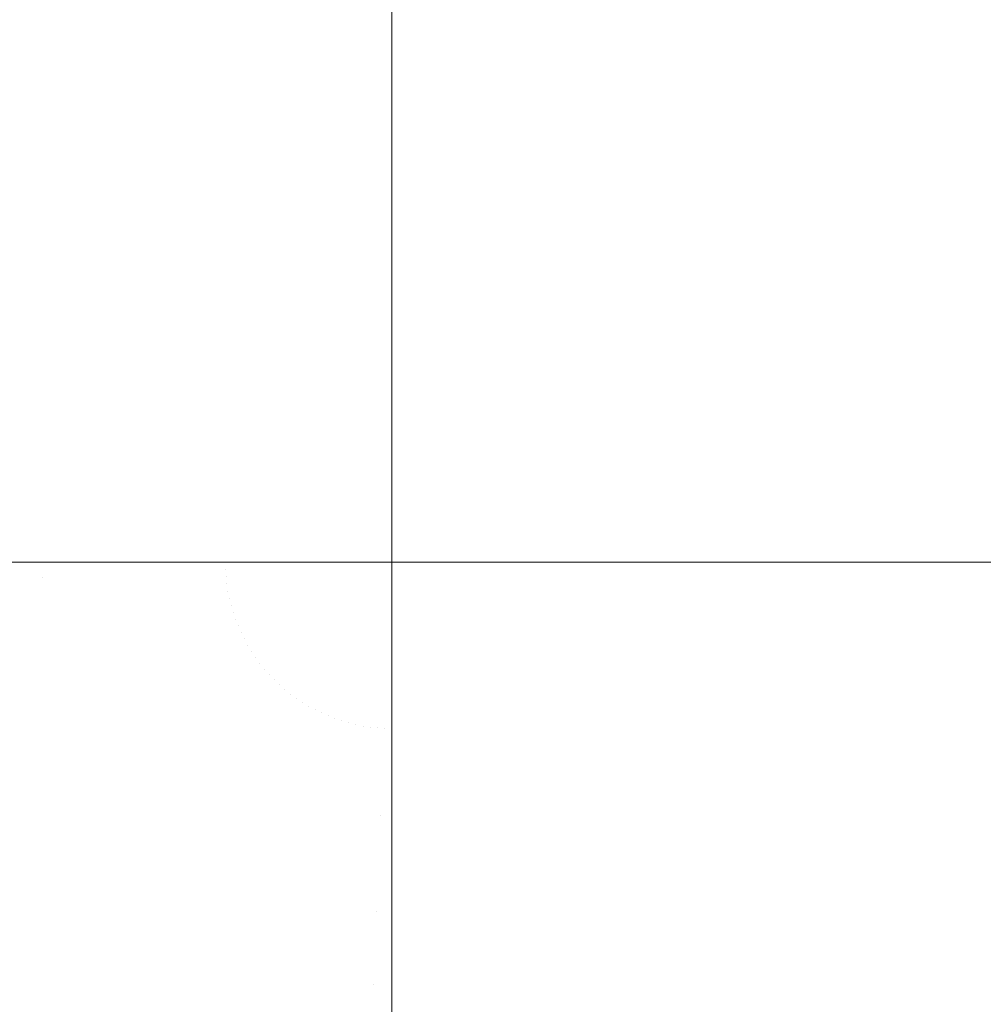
# Model space of a CAD drawing. Header units: centimetres. Extents: x -25.9 to 27.4, y -25.9 to -24.1.
# Tile 15 of 200: x -25.8373 to -25.8147, y -25.7704 to -25.7472. Entities that reach past the tile are written whole.
import ezdxf

# ---------------------------------------------------------------- set-up
doc = ezdxf.new("R2010")
doc.units = ezdxf.units.CM
doc.header["$LTSCALE"] = 2.54
doc.layers.add('Lucido design-1', color=7, linetype='Continuous')

# ---------------------------------------------------------------- blocks, each defined once
blk = doc.blocks.new('Gruppo-4-1')
at = {"color": 7, "linetype": 'Continuous', "lineweight": 9}
for points, invisible_edges in [([(-25.838507, -25.76, 707.621204), (-25.838507, -24.16, 707.621204), (-25.834522, -24.16, 707.620886), (-25.834522, -25.76, 707.620886)], 5), ([(-25.836781, -24.16, 708.42037), (-25.838504, -24.16, 708.42019), (-25.838504, -25.76, 708.42019), (-25.836781, -25.76, 708.42037)], 10), ([(-25.836781, -25.76, 708.42037), (-25.834521, -25.76, 708.420508), (-25.834521, -24.16, 708.420508), (-25.836781, -24.16, 708.42037)], 10), ([(-25.834522, -25.76, 707.620886), (-25.834522, -24.16, 707.620886), (-25.830534, -24.16, 707.620728), (-25.830534, -25.76, 707.620728)], 5), ([(-25.832477, -24.16, 708.420632), (-25.834521, -24.16, 708.420508), (-25.834521, -25.76, 708.420508), (-25.832477, -25.76, 708.420632)], 10), ([(-25.832477, -25.76, 708.420632), (-25.830533, -25.76, 708.42067), (-25.830533, -24.16, 708.42067), (-25.832477, -24.16, 708.420632)], 10), ([(-25.830534, -25.76, 707.620728), (-25.830534, -24.16, 707.620728), (-25.828561, -24.16, 707.620708), (-25.828561, -25.76, 707.620708)], 1), ([(-25.830533, -24.16, 708.42067), (-25.830533, -25.76, 708.42067), (-25.828561, -25.76, 708.420708), (-25.828561, -24.16, 708.420708)], 1), ([(-25.828561, -25.76, 707.620708), (-25.828561, -24.16, 707.620708), (-8.128561, -24.16, 707.620708), (-8.128561, -25.36, 707.620708)], 8), ([(-8.128561, -25.36, 707.620708), (-8.128291, -25.372732, 707.620708), (-25.828561, -25.76, 707.620708)], 10), ([(-25.828561, -25.76, 707.620708), (-8.128291, -25.372732, 707.620708), (-8.127481, -25.385442, 707.620708)], 9), ([(-8.127481, -25.385442, 707.620708), (-8.126132, -25.398105, 707.620708), (-25.828561, -25.76, 707.620708)], 10), ([(-25.828561, -25.76, 707.620708), (-8.126132, -25.398105, 707.620708), (-8.124246, -25.4107, 707.620708)], 9), ([(-8.124246, -25.4107, 707.620708), (-8.121828, -25.423204, 707.620708), (-25.828561, -25.76, 707.620708)], 10), ([(-25.828561, -25.76, 707.620708), (-8.121828, -25.423204, 707.620708), (-8.118881, -25.435593, 707.620708)], 9), ([(-8.118881, -25.435593, 707.620708), (-8.115411, -25.447847, 707.620708), (-25.828561, -25.76, 707.620708)], 10), ([(-25.828561, -25.76, 707.620708), (-8.115411, -25.447847, 707.620708), (-8.111425, -25.459942, 707.620708)], 9), ([(-25.828561, -25.76, 707.620708), (-8.111425, -25.459942, 707.620708), (-8.106928, -25.471857, 707.620708)], 9), ([(-8.106928, -25.471857, 707.620708), (-8.10193, -25.48357, 707.620708), (-25.828561, -25.76, 707.620708)], 10), ([(-25.828561, -25.76, 707.620708), (-8.10193, -25.48357, 707.620708), (-8.096439, -25.495061, 707.620708)], 9), ([(-8.096439, -25.495061, 707.620708), (-8.090466, -25.506308, 707.620708), (-25.828561, -25.76, 707.620708)], 10), ([(-25.828561, -25.76, 707.620708), (-8.090466, -25.506308, 707.620708), (-8.08402, -25.517292, 707.620708)], 9), ([(-8.08402, -25.517292, 707.620708), (-8.077114, -25.527992, 707.620708), (-25.828561, -25.76, 707.620708)], 10), ([(-8.077114, -25.527992, 707.620708), (-8.069761, -25.53839, 707.620708), (-25.828561, -25.76, 707.620708)], 10), ([(-25.828561, -25.76, 707.620708), (-8.069761, -25.53839, 707.620708), (-8.061972, -25.548466, 707.620708)], 9), ([(-25.828561, -25.76, 707.620708), (-8.061972, -25.548466, 707.620708), (-8.053763, -25.558202, 707.620708)], 9), ([(-8.053763, -25.558202, 707.620708), (-8.045148, -25.567582, 707.620708), (-25.828561, -25.76, 707.620708)], 10), ([(-25.828561, -25.76, 707.620708), (-8.045148, -25.567582, 707.620708), (-8.036143, -25.576587, 707.620708)], 9), ([(-8.036143, -25.576587, 707.620708), (-8.026764, -25.585202, 707.620708), (-25.828561, -25.76, 707.620708)], 10), ([(-25.828561, -25.76, 707.620708), (-8.026764, -25.585202, 707.620708), (-8.017027, -25.593411, 707.620708)], 9), ([(-8.017027, -25.593411, 707.620708), (-8.006951, -25.601199, 707.620708), (-25.828561, -25.76, 707.620708)], 10), ([(-25.828561, -25.76, 707.620708), (-8.006951, -25.601199, 707.620708), (-7.996554, -25.608553, 707.620708)], 9), ([(-7.996554, -25.608553, 707.620708), (-7.985854, -25.615459, 707.620708), (-25.828561, -25.76, 707.620708)], 10), ([(-25.828561, -25.76, 707.620708), (-7.985854, -25.615459, 707.620708), (-7.97487, -25.621904, 707.620708)], 9), ([(-7.97487, -25.621904, 707.620708), (-7.963623, -25.627878, 707.620708), (-25.828561, -25.76, 707.620708)], 10), ([(-7.963623, -25.627878, 707.620708), (-7.952132, -25.633369, 707.620708), (-25.828561, -25.76, 707.620708)], 10), ([(-25.828561, -25.76, 707.620708), (-7.952132, -25.633369, 707.620708), (-7.940418, -25.638367, 707.620708)], 9), ([(-7.940418, -25.638367, 707.620708), (-7.928503, -25.642863, 707.620708), (-25.828561, -25.76, 707.620708)], 10), ([(-25.828561, -25.76, 707.620708), (-7.928503, -25.642863, 707.620708), (-7.916408, -25.64685, 707.620708)], 9), ([(-7.916408, -25.64685, 707.620708), (-7.904155, -25.65032, 707.620708), (-25.828561, -25.76, 707.620708)], 10), ([(-25.828561, -25.76, 707.620708), (-7.904155, -25.65032, 707.620708), (-7.891765, -25.653267, 707.620708)], 9), ([(-7.891765, -25.653267, 707.620708), (-7.879262, -25.655685, 707.620708), (-25.828561, -25.76, 707.620708)], 10), ([(-25.828561, -25.76, 707.620708), (-7.879262, -25.655685, 707.620708), (-7.866667, -25.65757, 707.620708)], 9), ([(-7.866667, -25.65757, 707.620708), (-7.854003, -25.658919, 707.620708), (-25.828561, -25.76, 707.620708)], 10), ([(-7.854003, -25.658919, 707.620708), (-7.841294, -25.65973, 707.620708), (-25.828561, -25.76, 707.620708)], 10), ([(-25.828561, -25.76, 707.620708), (-7.841294, -25.65973, 707.620708), (-7.828561, -25.66, 707.620708)], 9), ([(-7.828561, -25.66, 707.620708), (9.271439, -25.66, 707.620708), (27.271439, -25.76, 707.620708), (-25.828561, -25.76, 707.620708)], 10), ([(-25.841059, -25.760546, 708.419923), (-25.836773, -25.760359, 708.42037), (-25.836781, -25.76, 708.42037), (-25.838504, -25.76, 708.42019)], 11), ([(-25.838497, -25.760434, 707.621204), (-25.838507, -25.76, 707.621204), (-25.834522, -25.76, 707.620886), (-25.834516, -25.76026, 707.620886)], 13), ([(-25.834521, -25.76, 708.420508), (-25.836781, -25.76, 708.42037), (-25.836773, -25.760359, 708.42037)], 10), ([(-25.836773, -25.760359, 708.42037), (-25.832473, -25.760171, 708.420632), (-25.832477, -25.76, 708.420632), (-25.834521, -25.76, 708.420508)], 11), ([(-25.834516, -25.76026, 707.620886), (-25.834522, -25.76, 707.620886), (-25.830534, -25.76, 707.620728), (-25.830532, -25.760086, 707.620728)], 13), ([(-25.834499, -25.760519, 707.620886), (-25.834516, -25.76026, 707.620886), (-25.830532, -25.760086, 707.620728), (-25.830526, -25.760172, 707.620728)], 15), ([(-25.830533, -25.76, 708.42067), (-25.832477, -25.76, 708.420632), (-25.832473, -25.760171, 708.420632)], 10), ([(-25.832473, -25.760171, 708.420632), (-25.828561, -25.76, 708.420708), (-25.830533, -25.76, 708.42067)], 9), ([(-25.828561, -25.76, 708.420708), (-25.832473, -25.760171, 708.420632), (-25.832462, -25.760341, 708.420632)], 11), ([(-25.828561, -25.76, 708.420708), (-25.832462, -25.760341, 708.420632), (-25.832444, -25.760511, 708.420632)], 11), ([(-25.828561, -25.76, 708.420708), (-25.832444, -25.760511, 708.420632), (-25.832418, -25.76068, 708.420632)], 11), ([(-25.828561, -25.76, 708.420708), (-25.832418, -25.76068, 708.420632), (-25.832384, -25.760848, 708.420632)], 11), ([(-25.828561, -25.76, 708.420708), (-25.832384, -25.760848, 708.420632), (-25.832344, -25.761013, 708.420632)], 11), ([(-25.828561, -25.76, 708.420708), (-25.832344, -25.761013, 708.420632), (-25.832296, -25.761177, 708.420632)], 11), ([(-25.828561, -25.76, 708.420708), (-25.832296, -25.761177, 708.420632), (-25.832241, -25.761339, 708.420632)], 11), ([(-25.828561, -25.76, 708.420708), (-25.832241, -25.761339, 708.420632), (-25.832179, -25.761499, 708.420632)], 11), ([(-25.828561, -25.76, 708.420708), (-25.832179, -25.761499, 708.420632), (-25.83211, -25.761655, 708.420632)], 11), ([(-25.828561, -25.76, 708.420708), (-25.83211, -25.761655, 708.420632), (-25.832035, -25.761808, 708.420632)], 11), ([(-25.828561, -25.76, 708.420708), (-25.832035, -25.761808, 708.420632), (-25.831953, -25.761958, 708.420632)], 11), ([(-25.828561, -25.76, 708.420708), (-25.831953, -25.761958, 708.420632), (-25.831864, -25.762104, 708.420632)], 11), ([(-25.828561, -25.76, 708.420708), (-25.831864, -25.762104, 708.420632), (-25.831769, -25.762246, 708.420632)], 11), ([(-25.828561, -25.76, 708.420708), (-25.831769, -25.762246, 708.420632), (-25.831668, -25.762384, 708.420632)], 11), ([(-25.828561, -25.76, 708.420708), (-25.831668, -25.762384, 708.420632), (-25.831561, -25.762517, 708.420632)], 11), ([(-25.828561, -25.76, 708.420708), (-25.831561, -25.762517, 708.420632), (-25.831448, -25.762645, 708.420632)], 11), ([(-25.828561, -25.76, 708.420708), (-25.831448, -25.762645, 708.420632), (-25.83133, -25.762769, 708.420632)], 11), ([(-25.828561, -25.76, 708.420708), (-25.83133, -25.762769, 708.420632), (-25.831207, -25.762887, 708.420632)], 11), ([(-25.828561, -25.76, 708.420708), (-25.831207, -25.762887, 708.420632), (-25.831078, -25.763, 708.420632)], 11), ([(-25.828561, -25.76, 708.420708), (-25.831078, -25.763, 708.420632), (-25.830945, -25.763107, 708.420632)], 11), ([(-25.828561, -25.76, 708.420708), (-25.830945, -25.763107, 708.420632), (-25.830807, -25.763208, 708.420632)], 11), ([(-25.828561, -25.76, 708.420708), (-25.830807, -25.763208, 708.420632), (-25.830665, -25.763303, 708.420632)], 11), ([(-25.828561, -25.76, 708.420708), (-25.830665, -25.763303, 708.420632), (-25.830519, -25.763391, 708.420632)], 11), ([(-25.830532, -25.760086, 707.620728), (-25.830534, -25.76, 707.620728), (-25.828561, -25.76, 707.620708)], 9), ([(-25.830526, -25.760172, 707.620728), (-25.830532, -25.760086, 707.620728), (-25.828561, -25.76, 707.620708)], 11), ([(-25.830517, -25.760257, 707.620728), (-25.830526, -25.760172, 707.620728), (-25.828561, -25.76, 707.620708)], 11), ([(-25.828561, -25.76, 708.420708), (-25.830519, -25.763391, 708.420632), (-25.83037, -25.763473, 708.420632)], 11), ([(-25.830504, -25.760342, 707.620728), (-25.830517, -25.760257, 707.620728), (-25.828561, -25.76, 707.620708)], 11), ([(-25.830487, -25.760427, 707.620728), (-25.830504, -25.760342, 707.620728), (-25.828561, -25.76, 707.620708)], 11), ([(-25.830466, -25.76051, 707.620728), (-25.830487, -25.760427, 707.620728), (-25.828561, -25.76, 707.620708)], 11), ([(-25.830442, -25.760593, 707.620728), (-25.830466, -25.76051, 707.620728), (-25.828561, -25.76, 707.620708)], 11), ([(-25.830415, -25.760674, 707.620728), (-25.830442, -25.760593, 707.620728), (-25.828561, -25.76, 707.620708)], 11), ([(-25.830383, -25.760755, 707.620728), (-25.830415, -25.760674, 707.620728), (-25.828561, -25.76, 707.620708)], 11), ([(-25.830349, -25.760833, 707.620728), (-25.830383, -25.760755, 707.620728), (-25.828561, -25.76, 707.620708)], 11), ([(-25.828561, -25.76, 708.420708), (-25.83037, -25.763473, 708.420632), (-25.830216, -25.763549, 708.420632)], 11), ([(-25.830311, -25.760911, 707.620728), (-25.830349, -25.760833, 707.620728), (-25.828561, -25.76, 707.620708)], 11), ([(-25.830269, -25.760986, 707.620728), (-25.830311, -25.760911, 707.620728), (-25.828561, -25.76, 707.620708)], 11), ([(-25.830225, -25.76106, 707.620728), (-25.830269, -25.760986, 707.620728), (-25.828561, -25.76, 707.620708)], 11), ([(-25.830177, -25.761131, 707.620728), (-25.830225, -25.76106, 707.620728), (-25.828561, -25.76, 707.620708)], 11), ([(-25.828561, -25.76, 708.420708), (-25.830216, -25.763549, 708.420632), (-25.83006, -25.763618, 708.420632)], 11), ([(-25.830126, -25.761201, 707.620728), (-25.830177, -25.761131, 707.620728), (-25.828561, -25.76, 707.620708)], 11), ([(-25.830072, -25.761268, 707.620728), (-25.830126, -25.761201, 707.620728), (-25.828561, -25.76, 707.620708)], 11), ([(-25.830015, -25.761332, 707.620728), (-25.830072, -25.761268, 707.620728), (-25.828561, -25.76, 707.620708)], 11), ([(-25.828561, -25.76, 708.420708), (-25.83006, -25.763618, 708.420632), (-25.829901, -25.76368, 708.420632)], 11), ([(-25.829956, -25.761394, 707.620728), (-25.830015, -25.761332, 707.620728), (-25.828561, -25.76, 707.620708)], 11), ([(-25.829894, -25.761454, 707.620728), (-25.829956, -25.761394, 707.620728), (-25.828561, -25.76, 707.620708)], 11), ([(-25.828561, -25.76, 708.420708), (-25.829901, -25.76368, 708.420632), (-25.829739, -25.763735, 708.420632)], 11), ([(-25.829829, -25.761511, 707.620728), (-25.829894, -25.761454, 707.620728), (-25.828561, -25.76, 707.620708)], 11), ([(-25.829762, -25.761565, 707.620728), (-25.829829, -25.761511, 707.620728), (-25.828561, -25.76, 707.620708)], 11), ([(-25.829693, -25.761615, 707.620728), (-25.829762, -25.761565, 707.620728), (-25.828561, -25.76, 707.620708)], 11), ([(-25.828561, -25.76, 708.420708), (-25.829739, -25.763735, 708.420632), (-25.829575, -25.763782, 708.420632)], 11), ([(-25.829621, -25.761663, 707.620728), (-25.829693, -25.761615, 707.620728), (-25.828561, -25.76, 707.620708)], 11), ([(-25.829547, -25.761708, 707.620728), (-25.829621, -25.761663, 707.620728), (-25.828561, -25.76, 707.620708)], 11), ([(-25.828561, -25.76, 708.420708), (-25.829575, -25.763782, 708.420632), (-25.829409, -25.763823, 708.420632)], 11), ([(-25.829472, -25.761749, 707.620728), (-25.829547, -25.761708, 707.620728), (-25.828561, -25.76, 707.620708)], 11), ([(-25.829395, -25.761787, 707.620728), (-25.829472, -25.761749, 707.620728), (-25.828561, -25.76, 707.620708)], 11), ([(-25.828561, -25.76, 708.420708), (-25.829409, -25.763823, 708.420632), (-25.829241, -25.763856, 708.420632)], 11), ([(-25.829316, -25.761822, 707.620728), (-25.829395, -25.761787, 707.620728), (-25.828561, -25.76, 707.620708)], 11), ([(-25.829236, -25.761853, 707.620728), (-25.829316, -25.761822, 707.620728), (-25.828561, -25.76, 707.620708)], 11), ([(-25.828561, -25.76, 708.420708), (-25.829241, -25.763856, 708.420632), (-25.829073, -25.763882, 708.420632)], 11), ([(-25.829154, -25.761881, 707.620728), (-25.829236, -25.761853, 707.620728), (-25.828561, -25.76, 707.620708)], 11), ([(-25.829072, -25.761905, 707.620728), (-25.829154, -25.761881, 707.620728), (-25.828561, -25.76, 707.620708)], 11), ([(-25.828561, -25.76, 708.420708), (-25.829073, -25.763882, 708.420632), (-25.828903, -25.763901, 708.420632)], 11), ([(-25.828988, -25.761925, 707.620728), (-25.829072, -25.761905, 707.620728), (-25.828561, -25.76, 707.620708)], 11), ([(-25.828904, -25.761942, 707.620728), (-25.828988, -25.761925, 707.620728), (-25.828561, -25.76, 707.620708)], 11), ([(-25.828819, -25.761955, 707.620728), (-25.828904, -25.761942, 707.620728), (-25.828561, -25.76, 707.620708)], 11), ([(-25.828561, -25.76, 708.420708), (-25.828903, -25.763901, 708.420632), (-25.828732, -25.763912, 708.420632)], 11), ([(-25.828733, -25.761965, 707.620728), (-25.828819, -25.761955, 707.620728), (-25.828561, -25.76, 707.620708)], 11), ([(-25.828647, -25.76197, 707.620728), (-25.828733, -25.761965, 707.620728), (-25.828561, -25.76, 707.620708)], 11), ([(-25.828561, -25.76, 708.420708), (-25.828732, -25.763912, 708.420632), (-25.828561, -25.763916, 708.420632)], 3), ([(-25.828561, -25.761972, 707.620728), (-25.828647, -25.76197, 707.620728), (-25.828561, -25.76, 707.620708)], 3), ([(27.271439, -25.763916, 708.420632), (27.271439, -25.76, 708.420708), (-25.828561, -25.76, 708.420708), (-25.828561, -25.763916, 708.420632)], 8), ([(-25.828561, -25.761972, 707.620728), (-25.828561, -25.76, 707.620708), (27.271439, -25.76, 707.620708), (27.271439, -25.761972, 707.620728)], 8), ([(-25.838469, -25.760867, 707.621204), (-25.838497, -25.760434, 707.621204), (-25.834516, -25.76026, 707.620886), (-25.834499, -25.760519, 707.620886)], 15), ([(-25.832462, -25.760341, 708.420632), (-25.832473, -25.760171, 708.420632), (-25.836773, -25.760359, 708.42037), (-25.83675, -25.760716, 708.42037)], 15), ([(-25.832444, -25.760511, 708.420632), (-25.832462, -25.760341, 708.420632), (-25.83675, -25.760716, 708.42037), (-25.836711, -25.761073, 708.42037)], 15), ([(-25.834471, -25.760778, 707.620886), (-25.834499, -25.760519, 707.620886), (-25.830526, -25.760172, 707.620728), (-25.830517, -25.760257, 707.620728)], 15), ([(-25.834431, -25.761035, 707.620886), (-25.834471, -25.760778, 707.620886), (-25.830517, -25.760257, 707.620728), (-25.830504, -25.760342, 707.620728)], 15), ([(-25.83675, -25.760716, 708.42037), (-25.836773, -25.760359, 708.42037), (-25.841059, -25.760546, 708.419923), (-25.841023, -25.76109, 708.419923)], 15), ([(-25.838421, -25.761298, 707.621204), (-25.838469, -25.760867, 707.621204), (-25.834499, -25.760519, 707.620886), (-25.834471, -25.760778, 707.620886)], 15), ([(-25.832418, -25.76068, 708.420632), (-25.832444, -25.760511, 708.420632), (-25.836711, -25.761073, 708.42037), (-25.836656, -25.761427, 708.42037)], 15), ([(-25.834381, -25.76129, 707.620886), (-25.834431, -25.761035, 707.620886), (-25.830504, -25.760342, 707.620728), (-25.830487, -25.760427, 707.620728)], 15), ([(-25.834319, -25.761543, 707.620886), (-25.834381, -25.76129, 707.620886), (-25.830487, -25.760427, 707.620728), (-25.830466, -25.76051, 707.620728)], 15), ([(-25.834246, -25.761792, 707.620886), (-25.834319, -25.761543, 707.620886), (-25.830466, -25.76051, 707.620728), (-25.830442, -25.760593, 707.620728)], 15), ([(-25.836711, -25.761073, 708.42037), (-25.83675, -25.760716, 708.42037), (-25.841023, -25.76109, 708.419923), (-25.840963, -25.761633, 708.419923)], 15), ([(-25.838355, -25.761727, 707.621204), (-25.838421, -25.761298, 707.621204), (-25.834471, -25.760778, 707.620886), (-25.834431, -25.761035, 707.620886)], 15), ([(-25.832384, -25.760848, 708.420632), (-25.832418, -25.76068, 708.420632), (-25.836656, -25.761427, 708.42037), (-25.836586, -25.761779, 708.42037)], 15), ([(-25.834162, -25.762039, 707.620886), (-25.834246, -25.761792, 707.620886), (-25.830442, -25.760593, 707.620728), (-25.830415, -25.760674, 707.620728)], 15), ([(-25.834068, -25.762281, 707.620886), (-25.834162, -25.762039, 707.620886), (-25.830415, -25.760674, 707.620728), (-25.830383, -25.760755, 707.620728)], 15), ([(-25.833963, -25.762519, 707.620886), (-25.834068, -25.762281, 707.620886), (-25.830383, -25.760755, 707.620728), (-25.830349, -25.760833, 707.620728)], 15), ([(-25.838271, -25.762153, 707.621204), (-25.838355, -25.761727, 707.621204), (-25.834431, -25.761035, 707.620886), (-25.834381, -25.76129, 707.620886)], 15), ([(-25.832344, -25.761013, 708.420632), (-25.832384, -25.760848, 708.420632), (-25.836586, -25.761779, 708.42037), (-25.836501, -25.762127, 708.42037)], 15), ([(-25.832296, -25.761177, 708.420632), (-25.832344, -25.761013, 708.420632), (-25.836501, -25.762127, 708.42037), (-25.8364, -25.762472, 708.42037)], 15), ([(-25.833848, -25.762752, 707.620886), (-25.833963, -25.762519, 707.620886), (-25.830349, -25.760833, 707.620728), (-25.830311, -25.760911, 707.620728)], 15), ([(-25.833723, -25.76298, 707.620886), (-25.833848, -25.762752, 707.620886), (-25.830311, -25.760911, 707.620728), (-25.830269, -25.760986, 707.620728)], 15), ([(-25.833588, -25.763203, 707.620886), (-25.833723, -25.76298, 707.620886), (-25.830269, -25.760986, 707.620728), (-25.830225, -25.76106, 707.620728)], 15), ([(-25.836656, -25.761427, 708.42037), (-25.836711, -25.761073, 708.42037), (-25.840963, -25.761633, 708.419923), (-25.84088, -25.762172, 708.419923)], 15), ([(-25.832241, -25.761339, 708.420632), (-25.832296, -25.761177, 708.420632), (-25.8364, -25.762472, 708.42037), (-25.836285, -25.762811, 708.42037)], 15), ([(-25.833444, -25.763419, 707.620886), (-25.833588, -25.763203, 707.620886), (-25.830225, -25.76106, 707.620728), (-25.830177, -25.761131, 707.620728)], 15), ([(-25.83329, -25.763629, 707.620886), (-25.833444, -25.763419, 707.620886), (-25.830177, -25.761131, 707.620728), (-25.830126, -25.761201, 707.620728)], 15), ([(-25.833127, -25.763831, 707.620886), (-25.83329, -25.763629, 707.620886), (-25.830126, -25.761201, 707.620728), (-25.830072, -25.761268, 707.620728)], 15), ([(-25.832956, -25.764027, 707.620886), (-25.833127, -25.763831, 707.620886), (-25.830072, -25.761268, 707.620728), (-25.830015, -25.761332, 707.620728)], 15), ([(-25.836586, -25.761779, 708.42037), (-25.836656, -25.761427, 708.42037), (-25.84088, -25.762172, 708.419923), (-25.840774, -25.762707, 708.419923)], 15), ([(-25.838168, -25.762574, 707.621204), (-25.838271, -25.762153, 707.621204), (-25.834381, -25.76129, 707.620886), (-25.834319, -25.761543, 707.620886)], 15), ([(-25.832179, -25.761499, 708.420632), (-25.832241, -25.761339, 708.420632), (-25.836285, -25.762811, 708.42037), (-25.836155, -25.763145, 708.42037)], 15), ([(-25.83211, -25.761655, 708.420632), (-25.832179, -25.761499, 708.420632), (-25.836155, -25.763145, 708.42037), (-25.836011, -25.763474, 708.42037)], 15), ([(-25.832776, -25.764215, 707.620886), (-25.832956, -25.764027, 707.620886), (-25.830015, -25.761332, 707.620728), (-25.829956, -25.761394, 707.620728)], 15), ([(-25.832588, -25.764395, 707.620886), (-25.832776, -25.764215, 707.620886), (-25.829956, -25.761394, 707.620728), (-25.829894, -25.761454, 707.620728)], 15), ([(-25.832393, -25.764566, 707.620886), (-25.832588, -25.764395, 707.620886), (-25.829894, -25.761454, 707.620728), (-25.829829, -25.761511, 707.620728)], 15), ([(-25.838046, -25.762991, 707.621204), (-25.838168, -25.762574, 707.621204), (-25.834319, -25.761543, 707.620886), (-25.834246, -25.761792, 707.620886)], 15), ([(-25.832035, -25.761808, 708.420632), (-25.83211, -25.761655, 708.420632), (-25.836011, -25.763474, 708.42037), (-25.835852, -25.763795, 708.42037)], 15), ([(-25.83219, -25.764729, 707.620886), (-25.832393, -25.764566, 707.620886), (-25.829829, -25.761511, 707.620728), (-25.829762, -25.761565, 707.620728)], 15), ([(-25.83198, -25.764883, 707.620886), (-25.83219, -25.764729, 707.620886), (-25.829762, -25.761565, 707.620728), (-25.829693, -25.761615, 707.620728)], 15), ([(-25.831764, -25.765027, 707.620886), (-25.83198, -25.764883, 707.620886), (-25.829693, -25.761615, 707.620728), (-25.829621, -25.761663, 707.620728)], 15), ([(-25.831542, -25.765162, 707.620886), (-25.831764, -25.765027, 707.620886), (-25.829621, -25.761663, 707.620728), (-25.829547, -25.761708, 707.620728)], 15), ([(-25.831314, -25.765287, 707.620886), (-25.831542, -25.765162, 707.620886), (-25.829547, -25.761708, 707.620728), (-25.829472, -25.761749, 707.620728)], 15), ([(-25.836501, -25.762127, 708.42037), (-25.836586, -25.761779, 708.42037), (-25.840774, -25.762707, 708.419923), (-25.840644, -25.763238, 708.419923)], 15), ([(-25.837907, -25.763401, 707.621204), (-25.838046, -25.762991, 707.621204), (-25.834246, -25.761792, 707.620886), (-25.834162, -25.762039, 707.620886)], 15), ([(-25.831953, -25.761958, 708.420632), (-25.832035, -25.761808, 708.420632), (-25.835852, -25.763795, 708.42037), (-25.83568, -25.76411, 708.42037)], 15), ([(-25.831864, -25.762104, 708.420632), (-25.831953, -25.761958, 708.420632), (-25.83568, -25.76411, 708.42037), (-25.835494, -25.764416, 708.42037)], 15), ([(-25.83108, -25.765402, 707.620886), (-25.831314, -25.765287, 707.620886), (-25.829472, -25.761749, 707.620728), (-25.829395, -25.761787, 707.620728)], 15), ([(-25.830842, -25.765507, 707.620886), (-25.83108, -25.765402, 707.620886), (-25.829395, -25.761787, 707.620728), (-25.829316, -25.761822, 707.620728)], 15), ([(-25.8306, -25.765601, 707.620886), (-25.830842, -25.765507, 707.620886), (-25.829316, -25.761822, 707.620728), (-25.829236, -25.761853, 707.620728)], 15), ([(-25.830354, -25.765685, 707.620886), (-25.8306, -25.765601, 707.620886), (-25.829236, -25.761853, 707.620728), (-25.829154, -25.761881, 707.620728)], 15), ([(-25.830104, -25.765757, 707.620886), (-25.830354, -25.765685, 707.620886), (-25.829154, -25.761881, 707.620728), (-25.829072, -25.761905, 707.620728)], 15), ([(-25.829852, -25.765819, 707.620886), (-25.830104, -25.765757, 707.620886), (-25.829072, -25.761905, 707.620728), (-25.828988, -25.761925, 707.620728)], 15), ([(-25.829596, -25.76587, 707.620886), (-25.829852, -25.765819, 707.620886), (-25.828988, -25.761925, 707.620728), (-25.828904, -25.761942, 707.620728)], 15), ([(-25.829339, -25.76591, 707.620886), (-25.829596, -25.76587, 707.620886), (-25.828904, -25.761942, 707.620728), (-25.828819, -25.761955, 707.620728)], 15), ([(-25.829081, -25.765938, 707.620886), (-25.829339, -25.76591, 707.620886), (-25.828819, -25.761955, 707.620728), (-25.828733, -25.761965, 707.620728)], 15), ([(-25.8364, -25.762472, 708.42037), (-25.836501, -25.762127, 708.42037), (-25.840644, -25.763238, 708.419923), (-25.840491, -25.763762, 708.419923)], 15), ([(-25.83775, -25.763806, 707.621204), (-25.837907, -25.763401, 707.621204), (-25.834162, -25.762039, 707.620886), (-25.834068, -25.762281, 707.620886)], 15), ([(-25.831769, -25.762246, 708.420632), (-25.831864, -25.762104, 708.420632), (-25.835494, -25.764416, 708.42037), (-25.835294, -25.764714, 708.42037)], 15), ([(-25.828821, -25.765955, 707.620886), (-25.829081, -25.765938, 707.620886), (-25.828733, -25.761965, 707.620728), (-25.828647, -25.76197, 707.620728)], 15), ([(-25.828821, -25.765955, 707.620886), (-25.828647, -25.76197, 707.620728), (-25.828561, -25.761972, 707.620728), (-25.828561, -25.764361, 707.620823)], 11), ([(27.271439, -25.761972, 707.620728), (27.271439, -25.764361, 707.620823), (-25.828561, -25.764361, 707.620823), (-25.828561, -25.761972, 707.620728)], 10), ([(-25.837575, -25.764203, 707.621204), (-25.83775, -25.763806, 707.621204), (-25.834068, -25.762281, 707.620886), (-25.833963, -25.762519, 707.620886)], 15), ([(-25.831668, -25.762384, 708.420632), (-25.831769, -25.762246, 708.420632), (-25.835294, -25.764714, 708.42037), (-25.835082, -25.765004, 708.42037)], 15), ([(-25.831561, -25.762517, 708.420632), (-25.831668, -25.762384, 708.420632), (-25.835082, -25.765004, 708.42037), (-25.834858, -25.765283, 708.42037)], 15), ([(-25.836285, -25.762811, 708.42037), (-25.8364, -25.762472, 708.42037), (-25.840491, -25.763762, 708.419923), (-25.840316, -25.764278, 708.419923)], 15), ([(-25.837383, -25.764592, 707.621204), (-25.837575, -25.764203, 707.621204), (-25.833963, -25.762519, 707.620886), (-25.833848, -25.762752, 707.620886)], 15), ([(-25.831448, -25.762645, 708.420632), (-25.831561, -25.762517, 708.420632), (-25.834858, -25.765283, 708.42037), (-25.834621, -25.765553, 708.42037)], 15), ([(-25.83133, -25.762769, 708.420632), (-25.831448, -25.762645, 708.420632), (-25.834621, -25.765553, 708.42037), (-25.834373, -25.765812, 708.42037)], 15), ([(-25.836155, -25.763145, 708.42037), (-25.836285, -25.762811, 708.42037), (-25.840316, -25.764278, 708.419923), (-25.840118, -25.764787, 708.419923)], 15), ([(-25.837174, -25.764973, 707.621204), (-25.837383, -25.764592, 707.621204), (-25.833848, -25.762752, 707.620886), (-25.833723, -25.76298, 707.620886)], 15), ([(-25.831207, -25.762887, 708.420632), (-25.83133, -25.762769, 708.420632), (-25.834373, -25.765812, 708.42037), (-25.834114, -25.76606, 708.42037)], 15), ([(-25.831078, -25.763, 708.420632), (-25.831207, -25.762887, 708.420632), (-25.834114, -25.76606, 708.42037), (-25.833845, -25.766296, 708.42037)], 15), ([(-25.836949, -25.765344, 707.621204), (-25.837174, -25.764973, 707.621204), (-25.833723, -25.76298, 707.620886), (-25.833588, -25.763203, 707.620886)], 15), ([(-25.830945, -25.763107, 708.420632), (-25.831078, -25.763, 708.420632), (-25.833845, -25.766296, 708.42037), (-25.833565, -25.766521, 708.42037)], 15), ([(-25.830807, -25.763208, 708.420632), (-25.830945, -25.763107, 708.420632), (-25.833565, -25.766521, 708.42037), (-25.833276, -25.766733, 708.42037)], 15), ([(-25.836011, -25.763474, 708.42037), (-25.836155, -25.763145, 708.42037), (-25.840118, -25.764787, 708.419923), (-25.839898, -25.765287, 708.419923)], 15), ([(-25.836708, -25.765704, 707.621204), (-25.836949, -25.765344, 707.621204), (-25.833588, -25.763203, 707.620886), (-25.833444, -25.763419, 707.620886)], 15), ([(-25.830665, -25.763303, 708.420632), (-25.830807, -25.763208, 708.420632), (-25.833276, -25.766733, 708.42037), (-25.832978, -25.766932, 708.42037)], 15), ([(-25.830519, -25.763391, 708.420632), (-25.830665, -25.763303, 708.420632), (-25.832978, -25.766932, 708.42037), (-25.832671, -25.767118, 708.42037)], 15), ([(-25.835852, -25.763795, 708.42037), (-25.836011, -25.763474, 708.42037), (-25.839898, -25.765287, 708.419923), (-25.839657, -25.765776, 708.419923)], 15), ([(-25.836451, -25.766054, 707.621204), (-25.836708, -25.765704, 707.621204), (-25.833444, -25.763419, 707.620886), (-25.83329, -25.763629, 707.620886)], 15), ([(-25.83037, -25.763473, 708.420632), (-25.830519, -25.763391, 708.420632), (-25.832671, -25.767118, 708.42037), (-25.832357, -25.767291, 708.42037)], 15), ([(-25.830216, -25.763549, 708.420632), (-25.83037, -25.763473, 708.420632), (-25.832357, -25.767291, 708.42037), (-25.832035, -25.767449, 708.42037)], 15), ([(-25.83006, -25.763618, 708.420632), (-25.830216, -25.763549, 708.420632), (-25.832035, -25.767449, 708.42037), (-25.831707, -25.767594, 708.42037)], 15), ([(-25.83568, -25.76411, 708.42037), (-25.835852, -25.763795, 708.42037), (-25.839657, -25.765776, 708.419923), (-25.839395, -25.766254, 708.419923)], 15), ([(-25.83618, -25.766393, 707.621204), (-25.836451, -25.766054, 707.621204), (-25.83329, -25.763629, 707.620886), (-25.833127, -25.763831, 707.620886)], 15), ([(-25.829901, -25.76368, 708.420632), (-25.83006, -25.763618, 708.420632), (-25.831707, -25.767594, 708.42037), (-25.831373, -25.767724, 708.42037)], 15), ([(-25.829739, -25.763735, 708.420632), (-25.829901, -25.76368, 708.420632), (-25.831373, -25.767724, 708.42037), (-25.831033, -25.767839, 708.42037)], 15), ([(-25.829575, -25.763782, 708.420632), (-25.829739, -25.763735, 708.420632), (-25.831033, -25.767839, 708.42037), (-25.830689, -25.767939, 708.42037)], 15), ([(-25.829409, -25.763823, 708.420632), (-25.829575, -25.763782, 708.420632), (-25.830689, -25.767939, 708.42037), (-25.83034, -25.768025, 708.42037)], 15), ([(-25.835894, -25.766719, 707.621204), (-25.83618, -25.766393, 707.621204), (-25.833127, -25.763831, 707.620886), (-25.832956, -25.764027, 707.620886)], 15), ([(-25.835594, -25.767032, 707.621204), (-25.835894, -25.766719, 707.621204), (-25.832956, -25.764027, 707.620886), (-25.832776, -25.764215, 707.620886)], 15), ([(-25.829241, -25.763856, 708.420632), (-25.829409, -25.763823, 708.420632), (-25.83034, -25.768025, 708.42037), (-25.829989, -25.768095, 708.42037)], 15), ([(-25.829073, -25.763882, 708.420632), (-25.829241, -25.763856, 708.420632), (-25.829989, -25.768095, 708.42037), (-25.829634, -25.768149, 708.42037)], 15), ([(-25.828903, -25.763901, 708.420632), (-25.829073, -25.763882, 708.420632), (-25.829634, -25.768149, 708.42037), (-25.829278, -25.768188, 708.42037)], 15), ([(-25.828732, -25.763912, 708.420632), (-25.828903, -25.763901, 708.420632), (-25.829278, -25.768188, 708.42037), (-25.82892, -25.768212, 708.42037)], 15), ([(-25.828732, -25.763912, 708.420632), (-25.82892, -25.768212, 708.42037), (-25.828561, -25.768219, 708.42037), (-25.828561, -25.764361, 708.420605)], 11), ([(-25.828561, -25.764361, 708.420605), (-25.828561, -25.763916, 708.420632), (-25.828732, -25.763912, 708.420632)], 10), ([(-25.828561, -25.763916, 708.420632), (-25.828561, -25.764361, 708.420605), (27.271439, -25.764361, 708.420605), (27.271439, -25.763916, 708.420632)], 10), ([(-25.835494, -25.764416, 708.42037), (-25.83568, -25.76411, 708.42037), (-25.839395, -25.766254, 708.419923), (-25.839111, -25.766721, 708.419923)], 15), ([(-25.83528, -25.767332, 707.621204), (-25.835594, -25.767032, 707.621204), (-25.832776, -25.764215, 707.620886), (-25.832588, -25.764395, 707.620886)], 15), ([(-25.835294, -25.764714, 708.42037), (-25.835494, -25.764416, 708.42037), (-25.839111, -25.766721, 708.419923), (-25.838808, -25.767175, 708.419923)], 15), ([(-25.834954, -25.767618, 707.621204), (-25.83528, -25.767332, 707.621204), (-25.832588, -25.764395, 707.620886), (-25.832393, -25.764566, 707.620886)], 15), ([(-25.828561, -25.764361, 707.620823), (-25.828561, -25.765961, 707.620886), (-25.828821, -25.765955, 707.620886)], 10), ([(27.271439, -25.768219, 708.42037), (27.271439, -25.764361, 708.420605), (-25.828561, -25.764361, 708.420605), (-25.828561, -25.768219, 708.42037)], 10), ([(-25.828561, -25.765961, 707.620886), (-25.828561, -25.764361, 707.620823), (27.271439, -25.764361, 707.620823), (27.271439, -25.765961, 707.620886)], 10), ([(-25.840616, -25.76696, 707.621682), (-25.840908, -25.766427, 707.621682), (-25.837383, -25.764592, 707.621204), (-25.837174, -25.764973, 707.621204)], 15), ([(-25.835082, -25.765004, 708.42037), (-25.835294, -25.764714, 708.42037), (-25.838808, -25.767175, 708.419923), (-25.838485, -25.767615, 708.419923)], 15), ([(-25.834616, -25.76789, 707.621204), (-25.834954, -25.767618, 707.621204), (-25.832393, -25.764566, 707.620886), (-25.83219, -25.764729, 707.620886)], 15), ([(-25.834266, -25.768147, 707.621204), (-25.834616, -25.76789, 707.621204), (-25.83219, -25.764729, 707.620886), (-25.83198, -25.764883, 707.620886)], 15), ([(-25.840301, -25.767479, 707.621682), (-25.840616, -25.76696, 707.621682), (-25.837174, -25.764973, 707.621204), (-25.836949, -25.765344, 707.621204)], 15), ([(-25.833905, -25.768388, 707.621204), (-25.834266, -25.768147, 707.621204), (-25.83198, -25.764883, 707.620886), (-25.831764, -25.765027, 707.620886)], 15), ([(-25.834858, -25.765283, 708.42037), (-25.835082, -25.765004, 708.42037), (-25.838485, -25.767615, 708.419923), (-25.838144, -25.768041, 708.419923)], 15), ([(-25.833534, -25.768613, 707.621204), (-25.833905, -25.768388, 707.621204), (-25.831764, -25.765027, 707.620886), (-25.831542, -25.765162, 707.620886)], 15), ([(-25.833154, -25.768821, 707.621204), (-25.833534, -25.768613, 707.621204), (-25.831542, -25.765162, 707.620886), (-25.831314, -25.765287, 707.620886)], 15), ([(-25.839963, -25.767984, 707.621682), (-25.840301, -25.767479, 707.621682), (-25.836949, -25.765344, 707.621204), (-25.836708, -25.765704, 707.621204)], 15), ([(-25.834621, -25.765553, 708.42037), (-25.834858, -25.765283, 708.42037), (-25.838144, -25.768041, 708.419923), (-25.837784, -25.768451, 708.419923)], 15), ([(-25.832764, -25.769013, 707.621204), (-25.833154, -25.768821, 707.621204), (-25.831314, -25.765287, 707.620886), (-25.83108, -25.765402, 707.620886)], 15), ([(-25.832367, -25.769188, 707.621204), (-25.832764, -25.769013, 707.621204), (-25.83108, -25.765402, 707.620886), (-25.830842, -25.765507, 707.620886)], 15), ([(-25.834373, -25.765812, 708.42037), (-25.834621, -25.765553, 708.42037), (-25.837784, -25.768451, 708.419923), (-25.837407, -25.768845, 708.419923)], 15), ([(-25.831963, -25.769345, 707.621204), (-25.832367, -25.769188, 707.621204), (-25.830842, -25.765507, 707.620886), (-25.8306, -25.765601, 707.620886)], 15), ([(-25.831552, -25.769485, 707.621204), (-25.831963, -25.769345, 707.621204), (-25.8306, -25.765601, 707.620886), (-25.830354, -25.765685, 707.620886)], 15), ([(-25.839604, -25.768474, 707.621682), (-25.839963, -25.767984, 707.621682), (-25.836708, -25.765704, 707.621204), (-25.836451, -25.766054, 707.621204)], 15), ([(-25.834114, -25.76606, 708.42037), (-25.834373, -25.765812, 708.42037), (-25.837407, -25.768845, 708.419923), (-25.837012, -25.769223, 708.419923)], 15), ([(-25.831135, -25.769606, 707.621204), (-25.831552, -25.769485, 707.621204), (-25.830354, -25.765685, 707.620886), (-25.830104, -25.765757, 707.620886)], 15), ([(-25.830714, -25.769709, 707.621204), (-25.831135, -25.769606, 707.621204), (-25.830104, -25.765757, 707.620886), (-25.829852, -25.765819, 707.620886)], 15), ([(-25.830288, -25.769794, 707.621204), (-25.830714, -25.769709, 707.621204), (-25.829852, -25.765819, 707.620886), (-25.829596, -25.76587, 707.620886)], 15), ([(-25.82986, -25.76986, 707.621204), (-25.830288, -25.769794, 707.621204), (-25.829596, -25.76587, 707.620886), (-25.829339, -25.76591, 707.620886)], 15), ([(-25.839224, -25.768947, 707.621682), (-25.839604, -25.768474, 707.621682), (-25.836451, -25.766054, 707.621204), (-25.83618, -25.766393, 707.621204)], 15), ([(-25.833845, -25.766296, 708.42037), (-25.834114, -25.76606, 708.42037), (-25.837012, -25.769223, 708.419923), (-25.836602, -25.769582, 708.419923)], 15), ([(-25.829428, -25.769907, 707.621204), (-25.82986, -25.76986, 707.621204), (-25.829339, -25.76591, 707.620886), (-25.829081, -25.765938, 707.620886)], 15), ([(-25.828995, -25.769936, 707.621204), (-25.829428, -25.769907, 707.621204), (-25.829081, -25.765938, 707.620886), (-25.828821, -25.765955, 707.620886)], 15), ([(-25.828995, -25.769936, 707.621204), (-25.828821, -25.765955, 707.620886), (-25.828561, -25.765961, 707.620886), (-25.828561, -25.768714, 707.621106)], 11), ([(27.271439, -25.765961, 707.620886), (27.271439, -25.768714, 707.621106), (-25.828561, -25.768714, 707.621106), (-25.828561, -25.765961, 707.620886)], 10), ([(-25.833565, -25.766521, 708.42037), (-25.833845, -25.766296, 708.42037), (-25.836602, -25.769582, 708.419923), (-25.836176, -25.769924, 708.419923)], 15), ([(-25.838824, -25.769404, 707.621682), (-25.839224, -25.768947, 707.621682), (-25.83618, -25.766393, 707.621204), (-25.835894, -25.766719, 707.621204)], 15), ([(-25.833276, -25.766733, 708.42037), (-25.833565, -25.766521, 708.42037), (-25.836176, -25.769924, 708.419923), (-25.835736, -25.770247, 708.419923)], 15), ([(-25.838404, -25.769842, 707.621682), (-25.838824, -25.769404, 707.621682), (-25.835894, -25.766719, 707.621204), (-25.835594, -25.767032, 707.621204)], 15), ([(-25.832978, -25.766932, 708.42037), (-25.833276, -25.766733, 708.42037), (-25.835736, -25.770247, 708.419923), (-25.835282, -25.77055, 708.419923)], 15), ([(-25.837965, -25.770262, 707.621682), (-25.838404, -25.769842, 707.621682), (-25.835594, -25.767032, 707.621204), (-25.83528, -25.767332, 707.621204)], 15), ([(-25.832671, -25.767118, 708.42037), (-25.832978, -25.766932, 708.42037), (-25.835282, -25.77055, 708.419923), (-25.834816, -25.770833, 708.419923)], 15), ([(-25.832357, -25.767291, 708.42037), (-25.832671, -25.767118, 708.42037), (-25.834816, -25.770833, 708.419923), (-25.834337, -25.771096, 708.419923)], 15), ([(-25.832035, -25.767449, 708.42037), (-25.832357, -25.767291, 708.42037), (-25.834337, -25.771096, 708.419923), (-25.833848, -25.771337, 708.419923)], 15), ([(-25.837509, -25.770663, 707.621682), (-25.837965, -25.770262, 707.621682), (-25.83528, -25.767332, 707.621204), (-25.834954, -25.767618, 707.621204)], 15), ([(-25.831707, -25.767594, 708.42037), (-25.832035, -25.767449, 708.42037), (-25.833848, -25.771337, 708.419923), (-25.833348, -25.771557, 708.419923)], 15), ([(-25.837035, -25.771043, 707.621682), (-25.837509, -25.770663, 707.621682), (-25.834954, -25.767618, 707.621204), (-25.834616, -25.76789, 707.621204)], 15), ([(-25.831373, -25.767724, 708.42037), (-25.831707, -25.767594, 708.42037), (-25.833348, -25.771557, 708.419923), (-25.83284, -25.771755, 708.419923)], 15), ([(-25.831033, -25.767839, 708.42037), (-25.831373, -25.767724, 708.42037), (-25.83284, -25.771755, 708.419923), (-25.832323, -25.77193, 708.419923)], 15), ([(-25.836545, -25.771402, 707.621682), (-25.837035, -25.771043, 707.621682), (-25.834616, -25.76789, 707.621204), (-25.834266, -25.768147, 707.621204)], 15), ([(-25.830689, -25.767939, 708.42037), (-25.831033, -25.767839, 708.42037), (-25.832323, -25.77193, 708.419923), (-25.831799, -25.772083, 708.419923)], 15), ([(-25.83034, -25.768025, 708.42037), (-25.830689, -25.767939, 708.42037), (-25.831799, -25.772083, 708.419923), (-25.831269, -25.772212, 708.419923)], 15), ([(-25.83604, -25.771739, 707.621682), (-25.836545, -25.771402, 707.621682), (-25.834266, -25.768147, 707.621204), (-25.833905, -25.768388, 707.621204)], 15), ([(-25.829989, -25.768095, 708.42037), (-25.83034, -25.768025, 708.42037), (-25.831269, -25.772212, 708.419923), (-25.830734, -25.772319, 708.419923)], 15), ([(-25.829634, -25.768149, 708.42037), (-25.829989, -25.768095, 708.42037), (-25.830734, -25.772319, 708.419923), (-25.830194, -25.772402, 708.419923)], 15), ([(-25.829278, -25.768188, 708.42037), (-25.829634, -25.768149, 708.42037), (-25.830194, -25.772402, 708.419923), (-25.829652, -25.772461, 708.419923)], 15), ([(-25.82892, -25.768212, 708.42037), (-25.829278, -25.768188, 708.42037), (-25.829652, -25.772461, 708.419923), (-25.829107, -25.772497, 708.419923)], 15), ([(-25.82892, -25.768212, 708.42037), (-25.829107, -25.772497, 708.419923), (-25.828561, -25.772509, 708.419923), (-25.828561, -25.768715, 708.420318)], 11), ([(-25.828561, -25.768715, 708.420318), (-25.828561, -25.768219, 708.42037), (-25.82892, -25.768212, 708.42037)], 10), ([(-25.828561, -25.768219, 708.42037), (-25.828561, -25.768715, 708.420318), (27.271439, -25.768715, 708.420318), (27.271439, -25.768219, 708.42037)], 10), ([(-25.835521, -25.772054, 707.621682), (-25.83604, -25.771739, 707.621682), (-25.833905, -25.768388, 707.621204), (-25.833534, -25.768613, 707.621204)], 15), ([(-25.834989, -25.772347, 707.621682), (-25.835521, -25.772054, 707.621682), (-25.833534, -25.768613, 707.621204), (-25.833154, -25.768821, 707.621204)], 15), ([(-25.837012, -25.769223, 708.419923), (-25.837407, -25.768845, 708.419923), (-25.840418, -25.771857, 708.419293), (-25.83989, -25.772363, 708.419293)], 15), ([(-25.834444, -25.772615, 707.621682), (-25.834989, -25.772347, 707.621682), (-25.833154, -25.768821, 707.621204), (-25.832764, -25.769013, 707.621204)], 15), ([(-25.828561, -25.768714, 707.621106), (-25.828561, -25.769945, 707.621204), (-25.828995, -25.769936, 707.621204)], 10), ([(-25.828561, -25.769945, 707.621204), (-25.828561, -25.768714, 707.621106), (27.271439, -25.768714, 707.621106), (27.271439, -25.769945, 707.621204)], 10), ([(27.271439, -25.772509, 708.419923), (27.271439, -25.768715, 708.420318), (-25.828561, -25.768715, 708.420318), (-25.828561, -25.772509, 708.419923)], 10), ([(-25.833888, -25.77286, 707.621682), (-25.834444, -25.772615, 707.621682), (-25.832764, -25.769013, 707.621204), (-25.832367, -25.769188, 707.621204)], 15), ([(-25.836602, -25.769582, 708.419923), (-25.837012, -25.769223, 708.419923), (-25.83989, -25.772363, 708.419293), (-25.83934, -25.772845, 708.419293)], 15), ([(-25.833322, -25.77308, 707.621682), (-25.833888, -25.77286, 707.621682), (-25.832367, -25.769188, 707.621204), (-25.831963, -25.769345, 707.621204)], 15), ([(-25.832747, -25.773275, 707.621682), (-25.833322, -25.77308, 707.621682), (-25.831963, -25.769345, 707.621204), (-25.831552, -25.769485, 707.621204)], 15), ([(-25.836176, -25.769924, 708.419923), (-25.836602, -25.769582, 708.419923), (-25.83934, -25.772845, 708.419293), (-25.838769, -25.773303, 708.419293)], 15), ([(-25.832164, -25.773445, 707.621682), (-25.832747, -25.773275, 707.621682), (-25.831552, -25.769485, 707.621204), (-25.831135, -25.769606, 707.621204)], 15), ([(-25.831574, -25.773589, 707.621682), (-25.832164, -25.773445, 707.621682), (-25.831135, -25.769606, 707.621204), (-25.830714, -25.769709, 707.621204)], 15), ([(-25.830978, -25.773708, 707.621682), (-25.831574, -25.773589, 707.621682), (-25.830714, -25.769709, 707.621204), (-25.830288, -25.769794, 707.621204)], 15), ([(-25.830378, -25.7738, 707.621682), (-25.830978, -25.773708, 707.621682), (-25.830288, -25.769794, 707.621204), (-25.82986, -25.76986, 707.621204)], 15), ([(-25.835736, -25.770247, 708.419923), (-25.836176, -25.769924, 708.419923), (-25.838769, -25.773303, 708.419293), (-25.838179, -25.773736, 708.419293)], 15), ([(-25.829775, -25.773866, 707.621682), (-25.830378, -25.7738, 707.621682), (-25.82986, -25.76986, 707.621204), (-25.829428, -25.769907, 707.621204)], 15), ([(-25.829169, -25.773906, 707.621682), (-25.829775, -25.773866, 707.621682), (-25.829428, -25.769907, 707.621204), (-25.828995, -25.769936, 707.621204)], 15), ([(-25.829169, -25.773906, 707.621682), (-25.828995, -25.769936, 707.621204), (-25.828561, -25.769945, 707.621204), (-25.828561, -25.773051, 707.621578)], 11), ([(27.271439, -25.769945, 707.621204), (27.271439, -25.773051, 707.621578), (-25.828561, -25.773051, 707.621578), (-25.828561, -25.769945, 707.621204)], 10), ([(-25.835282, -25.77055, 708.419923), (-25.835736, -25.770247, 708.419923), (-25.838179, -25.773736, 708.419293), (-25.837571, -25.774142, 708.419293)], 15)]:
    blk.add_3dface(points, dxfattribs=dict(at, invisible_edges=invisible_edges))
blk.add_3dface([(-25.828561, -24.16, 708.420708), (-25.828561, -25.76, 708.420708), (27.271439, -25.76, 708.420708), (27.271439, -24.16, 708.420708)], dxfattribs=at)

msp = doc.modelspace()

# ---------------------------------------------------------------- block references
at = {"layer": 'Lucido design-1', "color": 7}
msp.add_blockref('Gruppo-4-1', (0, 0), dxfattribs=at)

doc.saveas('drawing.dxf')
